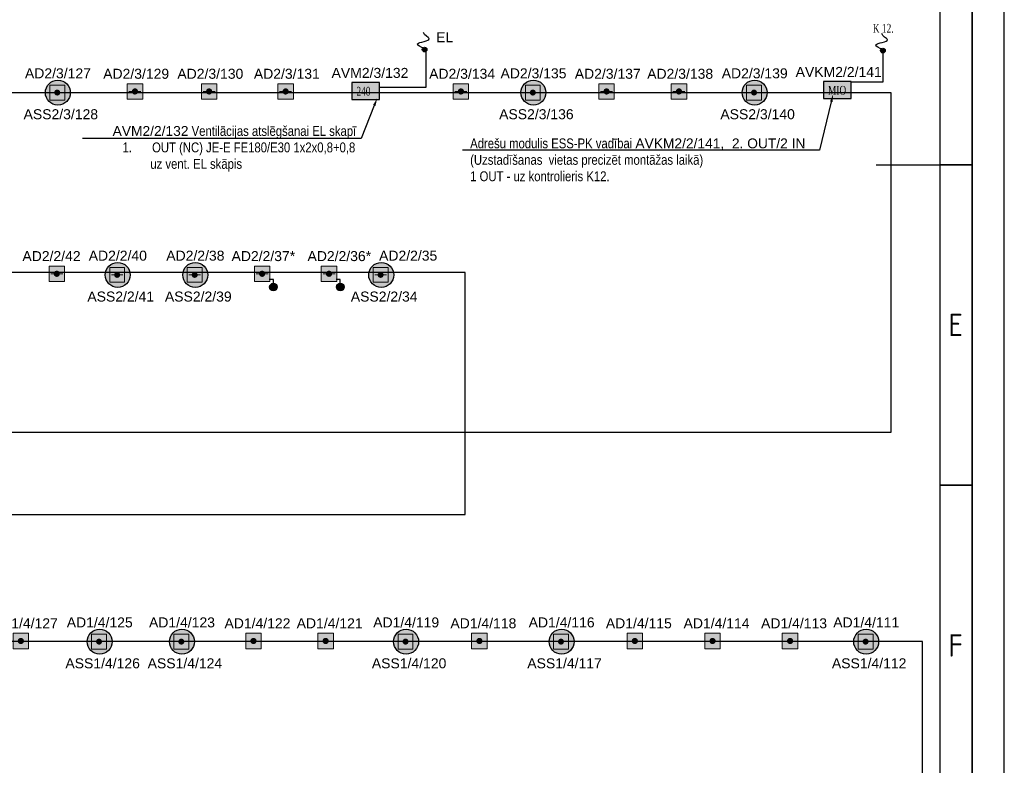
# Model space of a CAD drawing. Header units: millimetres. Extents: x -197461 to 862495, y -970068 to 63888.
# Tile 15 of 205: x -79070 to -58238, y -704214 to -688434. Entities that reach past the tile are written whole.
import ezdxf
from ezdxf import colors
from ezdxf.entities.mleader import LeaderData, LeaderLine
from ezdxf.math import Vec2, Vec3

# ---------------------------------------------------------------- set-up
doc = ezdxf.new("R2010")
doc.units = ezdxf.units.MM
doc.layers.get('0').update_dxf_attribs({"linetype": 'CONTINUOUS'})
doc.layers.add('Rasējuma lapa', color=7, linetype='CONTINUOUS')
doc.layers.add('UAS', color=240, linetype='CONTINUOUS')
doc.layers.add('S-STRS', color=7, linetype='CONTINUOUS', lineweight=9)
doc.styles.add('ARIAL', font='arialbd.ttf')
doc.styles.add('ISO', font='iso')
doc.styles.add('Karlis_times', font='times.ttf', dxfattribs={"height": 2.2})

# ---------------------------------------------------------------- blocks, each defined once
blk = doc.blocks.new('A2_L')
at = {"layer": 'Rasējuma lapa'}
blk.add_line((0, 0), (0, 420), dxfattribs=at)
at = {"layer": 'Rasējuma lapa', "lineweight": 35}
for p, q in [((-5, 5), (-5, 415)), ((-5, 210), (-10, 210)), ((-5, 160), (-10, 160))]:
    blk.add_line(p, q, dxfattribs=at)
at = {"layer": 'Rasējuma lapa', "lineweight": 30}
for p, q in [((-10, 10), (-10, 410)), ((-20, 210), (-10, 210))]:
    blk.add_line(p, q, dxfattribs=at)
at = {"layer": 'Rasējuma lapa', "style": 'ISO'}
for s, p in [('E', (-8.72, 183.25)), ('F', (-8.72, 133.25))]:
    blk.add_text(s, height=3.5, dxfattribs=at).set_placement(p)
blk = doc.blocks.new('*U1293')
at = {"layer": 'Rasējuma lapa'}
blk.add_blockref('A2_L', (0, 0), dxfattribs=at)
blk = doc.blocks.new('AD-proj')
at = {"lineweight": 5}
blk.add_lwpolyline([(-250, -250), (250, -250), (250, 250), (-250, 250)], close=True, dxfattribs=at)
at = {"const_width": 30}
blk.add_lwpolyline([(-200, 0), (200, 0)], dxfattribs=at)
at = {"const_width": 100}
blk.add_lwpolyline([(-50, 0, 1), (50, 0, 1)], format="xyb", close=True, dxfattribs=at)

msp = doc.modelspace()

# ---------------------------------------------------------------- hatches: boundary and pattern name
at = {"true_color": 0xffffff}
h = msp.add_hatch(color=7, dxfattribs=at)
h.dxf.hatch_style = 1
h.paths.add_polyline_path([(-73621.619, -694094.34456, 1), (-73782.86415, -694094.34456, 1)])
h = msp.add_hatch(color=7, dxfattribs=at)
h.dxf.hatch_style = 1
h.paths.add_polyline_path([(-72205.77163, -694094.34456, 1), (-72367.01679, -694094.34456, 1)])
at = {"layer": 'S-STRS', "true_color": 0xffffff}
h = msp.add_hatch(dxfattribs=at)
h.set_pattern_fill('ANGLE', scale=0.5625)
h.set_pattern_definition([(0, (4450248.6107, 5317741.854), (0, 3.9290625), [2.8575, -1.0715625]), (90, (4450248.6107, 5317741.854), (-3.9290625, 2e-16), [2.8575, -1.0715625])])
h.paths.add_polyline_path([(-62061.25036, -689744.25024), (-62061.18826, -690100.07056), (-61477.88947, -690100.07056), (-61477.95157, -689744.18814)])
h = msp.add_hatch(dxfattribs=at)
h.set_pattern_fill('ANGLE', scale=0.5625)
h.set_pattern_definition([(0, (4440270.085, 5317721.25), (0, 3.9290625), [2.8575, -1.0715625]), (90, (4440270.085, 5317721.25), (-3.9290625, 2e-16), [2.8575, -1.0715625])])
h.paths.add_polyline_path([(-72039.77602, -689764.85448), (-72039.71392, -690120.6748), (-71456.41513, -690120.67481), (-71456.47724, -689764.79238)])
at = {"layer": 'UAS'}
h = msp.add_hatch(color=1, dxfattribs=at)
h.dxf.hatch_style = 1
h.paths.add_polyline_path([(-70453.12828, -689066.23518, 1), (-70551.35945, -689066.23518, 1)])
h = msp.add_hatch(color=1, dxfattribs=at)
h.dxf.hatch_style = 1
h.paths.add_polyline_path([(-60757.92988, -689087.06493, 1), (-60856.16105, -689087.06493, 1)])
at = {"layer": 'UAS', "lineweight": 50, "true_color": 0xffffff}
h = msp.add_hatch(color=7, dxfattribs=at)
h.dxf.hatch_style = 1
h.paths.add_polyline_path([(-78244.16954, -689976.2408, -1), (-78307.25647, -689976.2408, -1)], flags=0)
h.paths.add_polyline_path([(-78433.43033, -689818.52347), (-78433.43033, -690133.95813), (-78117.99567, -690133.95813), (-78117.99567, -689818.52347)], flags=16)
h.paths.add_polyline_path([(-77999.13183, -689976.95798, 1), (-78527.17914, -689976.95798, 1)])
h.paths.add_polyline_path([(-78117.99567, -690133.95813), (-78433.43033, -690133.95813), (-78433.43033, -689818.52347), (-78117.99567, -689818.52347)], flags=16)
at = {"layer": 'UAS', "lineweight": 50, "true_color": 0xc7c8ca}
h = msp.add_hatch(color=9, dxfattribs=at)
h.dxf.hatch_style = 1
h.paths.add_polyline_path([(-68182.0403, -689976.2408, -1), (-68245.12723, -689976.2408, -1)], flags=0)
h.paths.add_polyline_path([(-68371.3011, -689818.52347), (-68371.3011, -690133.95813), (-68055.86644, -690133.95813), (-68055.86644, -689818.52347)], flags=16)
h.paths.add_polyline_path([(-67937.00259, -689976.95798, 1), (-68465.0499, -689976.95798, 1)])
h.paths.add_polyline_path([(-68055.86644, -690133.95813), (-68371.3011, -690133.95813), (-68371.3011, -689818.52347), (-68055.86644, -689818.52347)], flags=16)
h = msp.add_hatch(color=9, dxfattribs=at)
h.dxf.hatch_style = 1
h.paths.add_polyline_path([(-63501.49046, -689976.2408, -1), (-63564.57739, -689976.2408, -1)], flags=0)
h.paths.add_polyline_path([(-63690.75126, -689818.52347), (-63690.75126, -690133.95813), (-63375.31659, -690133.95813), (-63375.31659, -689818.52347)], flags=16)
h.paths.add_polyline_path([(-63256.45275, -689976.95798, 1), (-63784.50006, -689976.95798, 1)])
h.paths.add_polyline_path([(-63375.31659, -690133.95813), (-63690.75126, -690133.95813), (-63690.75126, -689818.52347), (-63375.31659, -689818.52347)], flags=16)
at = {"layer": 'UAS', "lineweight": 50, "true_color": 0xffffff}
h = msp.add_hatch(color=7, dxfattribs=at)
h.dxf.hatch_style = 1
h.paths.add_polyline_path([(-76664.4601, -689952.98866), (-76598.98916, -689952.98866, 1)], flags=16)
h.paths.add_polyline_path([(-76468.04728, -690116.66601), (-76468.04728, -689789.31131), (-76795.40198, -689789.31131), (-76795.40198, -690116.66601)])
h = msp.add_hatch(color=7, dxfattribs=at)
h.dxf.hatch_style = 1
h.paths.add_polyline_path([(-75095.04822, -689952.98866), (-75029.57728, -689952.98866, 1)], flags=16)
h.paths.add_polyline_path([(-74898.6354, -690116.66601), (-74898.6354, -689789.31131), (-75225.9901, -689789.31131), (-75225.9901, -690116.66601)])
h = msp.add_hatch(color=7, dxfattribs=at)
h.dxf.hatch_style = 1
h.paths.add_polyline_path([(-73476.45491, -689952.98866), (-73410.98398, -689952.98866, 1)], flags=16)
h.paths.add_polyline_path([(-73280.0421, -690116.66601), (-73280.0421, -689789.31131), (-73607.39679, -689789.31131), (-73607.39679, -690116.66601)])
h = msp.add_hatch(color=7, dxfattribs=at)
h.dxf.hatch_style = 1
h.paths.add_polyline_path([(-69768.00293, -689952.98866), (-69702.53199, -689952.98866, 1)], flags=16)
h.paths.add_polyline_path([(-69571.59011, -690116.66601), (-69571.59011, -689789.31131), (-69898.94481, -689789.31131), (-69898.94481, -690116.66601)])
h = msp.add_hatch(color=7, dxfattribs=at)
h.dxf.hatch_style = 1
h.paths.add_polyline_path([(-66686.71124, -689952.98866), (-66621.24031, -689952.98866, 1)], flags=16)
h.paths.add_polyline_path([(-66490.29843, -690116.66601), (-66490.29843, -689789.31131), (-66817.65312, -689789.31131), (-66817.65312, -690116.66601)])
h = msp.add_hatch(color=7, dxfattribs=at)
h.dxf.hatch_style = 1
h.paths.add_polyline_path([(-65154.44032, -689952.98866), (-65088.96938, -689952.98866, 1)], flags=16)
h.paths.add_polyline_path([(-64958.02751, -690116.66601), (-64958.02751, -689789.31131), (-65285.3822, -689789.31131), (-65285.3822, -690116.66601)])
h = msp.add_hatch(color=7, dxfattribs=at)
h.dxf.hatch_style = 1
h.paths.add_polyline_path([(-78318.03388, -693811.52101), (-78252.56294, -693811.52101, 1)], flags=16)
h.paths.add_polyline_path([(-78121.62106, -693975.19836), (-78121.62106, -693647.84366), (-78448.97576, -693647.84366), (-78448.97576, -693975.19836)])
at = {"layer": 'UAS', "lineweight": 50, "true_color": 0xc7c8ca}
h = msp.add_hatch(color=9, dxfattribs=at)
h.dxf.hatch_style = 1
h.paths.add_polyline_path([(-76976.72822, -693834.77315, -1), (-77039.81515, -693834.77315, -1)], flags=0)
h.paths.add_polyline_path([(-77165.98902, -693677.05581), (-77165.98902, -693992.49048), (-76850.55436, -693992.49048), (-76850.55436, -693677.05581)], flags=16)
h.paths.add_polyline_path([(-76731.69051, -693835.49032, 1), (-77259.73782, -693835.49032, 1)])
h.paths.add_polyline_path([(-76850.55436, -693992.49048), (-77165.98902, -693992.49048), (-77165.98902, -693677.05581), (-76850.55436, -693677.05581)], flags=16)
at = {"layer": 'UAS', "lineweight": 50, "true_color": 0xffffff}
h = msp.add_hatch(color=7, dxfattribs=at)
h.dxf.hatch_style = 1
h.paths.add_polyline_path([(-75335.97171, -693834.77315, -1), (-75399.05865, -693834.77315, -1)], flags=0)
h.paths.add_polyline_path([(-75525.23251, -693677.05581), (-75525.23251, -693992.49048), (-75209.79785, -693992.49048), (-75209.79785, -693677.05581)], flags=16)
h.paths.add_polyline_path([(-75090.93401, -693835.49032, 1), (-75618.98132, -693835.49032, 1)])
h.paths.add_polyline_path([(-75209.79785, -693992.49048), (-75525.23251, -693992.49048), (-75525.23251, -693677.05581), (-75209.79785, -693677.05581)], flags=16)
h = msp.add_hatch(color=7, dxfattribs=at)
h.dxf.hatch_style = 1
h.paths.add_polyline_path([(-73973.25773, -693811.52101), (-73907.78679, -693811.52101, 1)], flags=16)
h.paths.add_polyline_path([(-73776.84491, -693975.19836), (-73776.84491, -693647.84366), (-74104.19961, -693647.84366), (-74104.19961, -693975.19836)])
h = msp.add_hatch(color=7, dxfattribs=at)
h.dxf.hatch_style = 1
h.paths.add_polyline_path([(-72557.41037, -693811.52101), (-72491.93943, -693811.52101, 1)], flags=16)
h.paths.add_polyline_path([(-72360.99755, -693975.19836), (-72360.99755, -693647.84366), (-72688.35225, -693647.84366), (-72688.35225, -693975.19836)])
h = msp.add_hatch(color=7, dxfattribs=at)
h.dxf.hatch_style = 1
h.paths.add_polyline_path([(-71402.48921, -693834.77315, -1), (-71465.57614, -693834.77315, -1)], flags=0)
h.paths.add_polyline_path([(-71591.75001, -693677.05581), (-71591.75001, -693992.49048), (-71276.31534, -693992.49048), (-71276.31534, -693677.05581)], flags=16)
h.paths.add_polyline_path([(-71157.4515, -693835.49032, 1), (-71685.49881, -693835.49032, 1)])
h.paths.add_polyline_path([(-71276.31534, -693992.49048), (-71591.75001, -693992.49048), (-71591.75001, -693677.05581), (-71276.31534, -693677.05581)], flags=16)
h = msp.add_hatch(color=7, dxfattribs=at)
h.dxf.hatch_style = 1
h.paths.add_polyline_path([(-79078.80454, -701583.02799), (-79013.3336, -701583.02799, 1)], flags=16)
h.paths.add_polyline_path([(-78882.39172, -701746.70533), (-78882.39172, -701419.35064), (-79209.74641, -701419.35064), (-79209.74641, -701746.70533)])
at = {"layer": 'UAS', "lineweight": 50, "true_color": 0xc7c8ca}
h = msp.add_hatch(color=9, dxfattribs=at)
h.dxf.hatch_style = 1
h.paths.add_polyline_path([(-77359.40148, -701596.59404, -1), (-77422.48841, -701596.59404, -1)], flags=0)
h.paths.add_polyline_path([(-77548.66228, -701438.87671), (-77548.66228, -701754.31137), (-77233.22761, -701754.31137), (-77233.22761, -701438.87671)], flags=16)
h.paths.add_polyline_path([(-77114.36377, -701597.31122, 1), (-77642.41108, -701597.31122, 1)])
h.paths.add_polyline_path([(-77233.22761, -701754.31137), (-77548.66228, -701754.31137), (-77548.66228, -701438.87671), (-77233.22761, -701438.87671)], flags=16)
h = msp.add_hatch(color=9, dxfattribs=at)
h.dxf.hatch_style = 1
h.paths.add_polyline_path([(-75618.9834, -701596.59404, -1), (-75682.07033, -701596.59404, -1)], flags=0)
h.paths.add_polyline_path([(-75808.2442, -701438.87671), (-75808.2442, -701754.31137), (-75492.80953, -701754.31137), (-75492.80953, -701438.87671)], flags=16)
h.paths.add_polyline_path([(-75373.94569, -701597.31122, 1), (-75901.993, -701597.31122, 1)])
h.paths.add_polyline_path([(-75492.80953, -701754.31137), (-75808.2442, -701754.31137), (-75808.2442, -701438.87671), (-75492.80953, -701438.87671)], flags=16)
at = {"layer": 'UAS', "lineweight": 50, "true_color": 0xffffff}
h = msp.add_hatch(color=7, dxfattribs=at)
h.dxf.hatch_style = 1
h.paths.add_polyline_path([(-74157.05693, -701583.02799), (-74091.58599, -701583.02799, 1)], flags=16)
h.paths.add_polyline_path([(-73960.64411, -701746.70533), (-73960.64411, -701419.35064), (-74287.99881, -701419.35064), (-74287.99881, -701746.70533)])
h = msp.add_hatch(color=7, dxfattribs=at)
h.dxf.hatch_style = 1
h.paths.add_polyline_path([(-72629.50752, -701583.02799), (-72564.03658, -701583.02799, 1)], flags=16)
h.paths.add_polyline_path([(-72433.09471, -701746.70533), (-72433.09471, -701419.35064), (-72760.4494, -701419.35064), (-72760.4494, -701746.70533)])
at = {"layer": 'UAS', "lineweight": 50, "true_color": 0xc7c8ca}
h = msp.add_hatch(color=9, dxfattribs=at)
h.dxf.hatch_style = 1
h.paths.add_polyline_path([(-70875.3182, -701596.59404, -1), (-70938.40513, -701596.59404, -1)], flags=0)
h.paths.add_polyline_path([(-71064.579, -701438.87671), (-71064.579, -701754.31137), (-70749.14433, -701754.31137), (-70749.14433, -701438.87671)], flags=16)
h.paths.add_polyline_path([(-70630.28049, -701597.31122, 1), (-71158.3278, -701597.31122, 1)])
h.paths.add_polyline_path([(-70749.14433, -701754.31137), (-71064.579, -701754.31137), (-71064.579, -701438.87671), (-70749.14433, -701438.87671)], flags=16)
at = {"layer": 'UAS', "lineweight": 50, "true_color": 0xffffff}
h = msp.add_hatch(color=7, dxfattribs=at)
h.dxf.hatch_style = 1
h.paths.add_polyline_path([(-69376.9062, -701583.02799), (-69311.43526, -701583.02799, 1)], flags=16)
h.paths.add_polyline_path([(-69180.49338, -701746.70533), (-69180.49338, -701419.35064), (-69507.84808, -701419.35064), (-69507.84808, -701746.70533)])
at = {"layer": 'UAS', "lineweight": 50, "true_color": 0xc7c8ca}
h = msp.add_hatch(color=9, dxfattribs=at)
h.dxf.hatch_style = 1
h.paths.add_polyline_path([(-67586.57119, -701596.59404, -1), (-67649.65813, -701596.59404, -1)], flags=0)
h.paths.add_polyline_path([(-67775.83199, -701438.87671), (-67775.83199, -701754.31137), (-67460.39733, -701754.31137), (-67460.39733, -701438.87671)], flags=16)
h.paths.add_polyline_path([(-67341.53348, -701597.31122, 1), (-67869.58079, -701597.31122, 1)])
h.paths.add_polyline_path([(-67460.39733, -701754.31137), (-67775.83199, -701754.31137), (-67775.83199, -701438.87671), (-67460.39733, -701438.87671)], flags=16)
at = {"layer": 'UAS', "lineweight": 50, "true_color": 0xffffff}
h = msp.add_hatch(color=7, dxfattribs=at)
h.dxf.hatch_style = 1
h.paths.add_polyline_path([(-66088.15919, -701583.02799), (-66022.68825, -701583.02799, 1)], flags=16)
h.paths.add_polyline_path([(-65891.74637, -701746.70533), (-65891.74637, -701419.35064), (-66219.10107, -701419.35064), (-66219.10107, -701746.70533)])
h = msp.add_hatch(color=7, dxfattribs=at)
h.dxf.hatch_style = 1
h.paths.add_polyline_path([(-64443.50653, -701583.02799), (-64378.03559, -701583.02799, 1)], flags=16)
h.paths.add_polyline_path([(-64247.09371, -701746.70533), (-64247.09371, -701419.35064), (-64574.4484, -701419.35064), (-64574.4484, -701746.70533)])
h = msp.add_hatch(color=7, dxfattribs=at)
h.dxf.hatch_style = 1
h.paths.add_polyline_path([(-62803.67247, -701583.02799), (-62738.20153, -701583.02799, 1)], flags=16)
h.paths.add_polyline_path([(-62607.25966, -701746.70533), (-62607.25966, -701419.35064), (-62934.61435, -701419.35064), (-62934.61435, -701746.70533)])
h = msp.add_hatch(color=7, dxfattribs=at)
h.dxf.hatch_style = 1
h.paths.add_polyline_path([(-61141.63157, -701596.59404, -1), (-61204.7185, -701596.59404, -1)], flags=0)
h.paths.add_polyline_path([(-61330.89237, -701438.87671), (-61330.89237, -701754.31137), (-61015.4577, -701754.31137), (-61015.4577, -701438.87671)], flags=16)
h.paths.add_polyline_path([(-60896.59386, -701597.31122, 1), (-61424.64117, -701597.31122, 1)])
h.paths.add_polyline_path([(-61015.4577, -701754.31137), (-61330.89237, -701754.31137), (-61330.89237, -701438.87671), (-61015.4577, -701438.87671)], flags=16)

# ---------------------------------------------------------------- linework, layer by layer
at = {"color": 1}
for p, q in [((-73761.43678, -694148.15839), (-73643.04637, -694040.53074)), ((-73756.0554, -694035.14936), (-73648.42775, -694153.53977)), ((-72345.58942, -694148.15839), (-72227.199, -694040.53074)), ((-72340.20803, -694035.14936), (-72232.58039, -694153.53977))]:
    msp.add_line(p, q, dxfattribs=at)
for points in [[(-73703.83891, -694013.4836), (-73703.83891, -693930.03156), (-73789.39256, -693930.03156)], [(-72287.99155, -694013.4836), (-72287.99155, -693930.03156), (-72373.54519, -693930.03156)]]:
    msp.add_lwpolyline(points, dxfattribs=at)
for centre in [(-73702.24157, -694094.34456), (-72286.39421, -694094.34456)]:
    msp.add_circle(centre, 80.62258, dxfattribs=at)
at = {"layer": 'UAS', "color": 1}
for points in [[(-132771.28891, -701356.66772), (-130014.24023, -701356.66772), (-130014.24023, -698908.86601), (-69646.52619, -698908.86601), (-69646.52619, -693782.24864), (-130655.90492, -693782.24864), (-130655.90492, -689976.49198), (-60637.5495, -689976.49198), (-60637.5495, -697173.51129), (-130220.09339, -697173.51129), (-130220.09339, -701130.06505), (-132743.67594, -701130.06505)], [(-132751.6746, -701988.97488), (-130027.3488, -701988.97488), (-130027.3488, -711587.67012), (-80789.0204, -711587.67012), (-80789.0204, -708503.52401), (-115252.65082, -708503.52401), (-115252.65082, -705160.15275), (-59966.0628, -705160.15275), (-59966.0628, -701592.99499), (-132743.70022, -701592.99499)]]:
    msp.add_lwpolyline(points, dxfattribs=at)
for centre in [(-70502.24386, -689066.23518), (-60807.04546, -689087.06493)]:
    msp.add_circle(centre, 49.11558, dxfattribs=at)
at = {"layer": 'UAS', "color": 1, "lineweight": 30}
for centre in [(-78263.15548, -689976.95798), (-68201.02625, -689976.95798), (-63520.4764, -689976.95798), (-76995.71417, -693835.49032), (-75354.95766, -693835.49032), (-71421.47516, -693835.49032), (-77378.38743, -701597.31122), (-75637.96935, -701597.31122), (-70894.30414, -701597.31122), (-67605.55714, -701597.31122), (-61160.61751, -701597.31122)]:
    msp.add_circle(centre, 264.02365, dxfattribs=at)
at = {"layer": 'UAS', "color": 1}
for points in [[(-70498.52225, -689046.55924), (-70650.15145, -688948.27595), (-70404.2768, -688835.6493), (-70523.12035, -688708.69535), (-70523.12035, -688706.65548)], [(-60803.32385, -689067.389), (-60954.95305, -688969.1057), (-60709.0784, -688856.47905), (-60827.92195, -688729.52511), (-60827.92195, -688727.48524)]]:
    msp.add_spline(points, degree=3, dxfattribs=at)

# ---------------------------------------------------------------- block references
at = {"layer": 'Rasējuma lapa', "xscale": 135.6730224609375, "yscale": 135.6730224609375, "zscale": 135.6730224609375}
msp.add_blockref('*U1293', (-58237.88142, -719994.26891), dxfattribs=at)
at = {"layer": 'UAS'}
for p, xscale, yscale, zscale in [((-78275.713, -689976.2408), 0.6308693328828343, 0.6308693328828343, 0.6308693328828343), ((-76631.72463, -689952.98866), 0.6547093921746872, 0.6547093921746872, 0.6547093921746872), ((-75062.31275, -689952.98866), 0.6547093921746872, 0.6547093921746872, 0.6547093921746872), ((-73443.71945, -689952.98866), 0.6547093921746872, 0.6547093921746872, 0.6547093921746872), ((-69735.26746, -689952.98866), 0.6547093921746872, 0.6547093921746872, 0.6547093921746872), ((-68213.58377, -689976.2408), 0.6308693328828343, 0.6308693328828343, 0.6308693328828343), ((-66653.97577, -689952.98866), 0.6547093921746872, 0.6547093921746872, 0.6547093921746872), ((-65121.70485, -689952.98866), 0.6547093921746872, 0.6547093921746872, 0.6547093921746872), ((-63533.03392, -689976.2408), 0.6308693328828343, 0.6308693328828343, 0.6308693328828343), ((-78285.29841, -693811.52101), 0.6547093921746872, 0.6547093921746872, 0.6547093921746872), ((-77008.27169, -693834.77315), 0.6308693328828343, 0.6308693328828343, 0.6308693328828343), ((-75367.51518, -693834.77315), 0.6308693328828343, 0.6308693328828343, 0.6308693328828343), ((-73940.52226, -693811.52101), 0.6547093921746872, 0.6547093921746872, 0.6547093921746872), ((-72524.6749, -693811.52101), 0.6547093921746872, 0.6547093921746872, 0.6547093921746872), ((-71434.03268, -693834.77315), 0.6308693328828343, 0.6308693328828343, 0.6308693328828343), ((-79046.06907, -701583.02799), 0.6547093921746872, 0.6547093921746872, 0.6547093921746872), ((-74124.32146, -701583.02799), 0.6547093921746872, 0.6547093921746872, 0.6547093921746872), ((-72596.77205, -701583.02799), 0.6547093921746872, 0.6547093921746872, 0.6547093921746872), ((-69344.17073, -701583.02799), 0.6547093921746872, 0.6547093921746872, 0.6547093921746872), ((-66055.42372, -701583.02799), 0.6547093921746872, 0.6547093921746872, 0.6547093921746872), ((-64410.77106, -701583.02799), 0.6547093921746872, 0.6547093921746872, 0.6547093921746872), ((-62770.937, -701583.02799), 0.6547093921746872, 0.6547093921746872, 0.6547093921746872), ((-77390.94495, -701596.59404), 0.6308693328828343, 0.6308693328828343, 0.6308693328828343), ((-75650.52687, -701596.59404), 0.6308693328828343, 0.6308693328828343, 0.6308693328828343), ((-70906.86166, -701596.59404), 0.6308693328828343, 0.6308693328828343, 0.6308693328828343), ((-67618.11466, -701596.59404), 0.6308693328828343, 0.6308693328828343, 0.6308693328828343), ((-61173.17503, -701596.59404), 0.6308693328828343, 0.6308693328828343, 0.6308693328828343)]:
    msp.add_blockref('AD-proj', p, dxfattribs=dict(at, xscale=xscale, yscale=yscale, zscale=zscale))

# ---------------------------------------------------------------- texts
at = {"layer": 'UAS', "color": 5, "style": 'Karlis_times', "width": 0.7}
msp.add_text('K 12.', height=186.805669, dxfattribs=at).set_placement((-61019.20544, -688709.91475))
at = {"layer": 'UAS', "color": 1, "style": 'Karlis_times', "width": 0.7}
for s, p in [('240', (-71945.54169, -690042.16115)), ('MIO', (-61967.01603, -690021.5569))]:
    msp.add_text(s, height=186.805669, dxfattribs=at).set_placement(p)

# ---------------------------------------------------------------- next in the draw order: texts
at = {"layer": 'UAS', "color": 251, "linetype": 'Continuous', "lineweight": 20, "true_color": 0x636466, "char_height": 211.4384766, "attachment_point": 5, "style": 'ARIAL', "bg_fill": 3, "box_fill_scale": 1.1, "bg_fill_color": 256, "bg_fill_transparency": 0}
for s, insert, width in [('\\A1;{\\fArial|b0|i0|c186|p34;\\C5;EL}', (-70079.89593, -688806.43387), 556.1633649), ('\\A1;{\\fArial|b0|i0|c186|p34;\\C1;AD2/3/127}', (-78261.30849, -689570.90735), 1384.0133841), ('\\A1;{\\fArial|b0|i0|c186|p34;\\C1;AD2/3/139}', (-63518.62941, -689570.90735), 1384.0133841), ('\\A1;{\\fArial|b0|i0|c186|p34;\\C1;ASS2/3/128}', (-78200.01219, -690436.30631), 1193.7764465), ('\\A1;{\\fArial|b0|i0|c186|p34;\\C1;ASS2/3/136}', (-68137.88296, -690436.30631), 1193.7764465), ('\\A1;{\\fArial|b0|i0|c186|p34;\\C1;ASS2/3/140}', (-63457.33311, -690436.30631), 1193.7764465), ('\\A1;{\\fArial|b0|i0|c186|p34;\\C1;ASS2/2/41}', (-76932.57088, -694294.83865), 1193.7764465), ('\\A1;{\\fArial|b0|i0|c186|p34;\\C1;ASS2/2/39}', (-75291.81437, -694294.83865), 1193.7764465), ('\\A1;{\\fArial|b0|i0|c186|p34;\\C1;ASS2/2/34}', (-71358.33186, -694294.83865), 1193.7764465)]:
    msp.add_mtext(s, dxfattribs=dict(at, insert=insert, width=width))
for s, insert in [('\\A1;{\\fArial|b0|i0|c186|p34;\\C1;AD2/3/129}', (-76605.89238, -689580.33111)), ('\\A1;{\\fArial|b0|i0|c186|p34;\\C1;AD2/3/130}', (-75036.4805, -689580.33111)), ('\\A1;{\\fArial|b0|i0|c186|p34;\\C1;AD2/3/131}', (-73417.8872, -689580.33111)), ('\\A1;{\\fArial|b0|i0|c186|p34;\\C1;AVM2/3/132}', (-71658.9836, -689561.71354)), ('\\A1;{\\fArial|b0|i0|c186|p34;\\C1;AD2/3/137}', (-66628.14353, -689580.33111)), ('\\A1;{\\fArial|b0|i0|c186|p34;\\C1;AVKM2/2/141}', (-61741.72838, -689541.17371)), ('\\A1;{\\fArial|b0|i0|c186|p34;\\C1;AD2/2/40}', (-76993.86717, -693429.43969)), ('\\A1;{\\fArial|b0|i0|c186|p34;\\C1;AD2/2/35}', (-70850.54613, -693429.43969)), ('\\A1;{\\fArial|b0|i0|c186|p34;\\C1;AD2/2/42}', (-78397.16688, -693438.86346)), ('\\A1;{\\fArial|b0|i0|c186|p34;\\C1;AD2/2/37*}', (-73914.69001, -693438.86346)), ('\\A1;{\\fArial|b0|i0|c186|p34;\\C1;AD1/4/127}', (-78961.44386, -701210.37044)), ('\\A1;{\\fArial|b0|i0|c186|p34;\\C1;AD1/4/125}', (-77376.75891, -701191.26059)), ('\\A1;{\\fArial|b0|i0|c186|p34;\\C1;AD1/4/123}', (-75636.34083, -701191.26059)), ('\\A1;{\\fArial|b0|i0|c186|p34;\\C1;AD1/4/121}', (-72512.14685, -701210.37044)), ('\\A1;{\\fArial|b0|i0|c186|p34;\\C1;AD1/4/119}', (-70892.67563, -701191.26059)), ('\\A1;{\\fArial|b0|i0|c186|p34;\\C1;AD1/4/118}', (-69259.54553, -701210.37044)), ('\\A1;{\\fArial|b0|i0|c186|p34;\\C1;AD1/4/116}', (-67603.92862, -701191.26059)), ('\\A1;{\\fArial|b0|i0|c186|p34;\\C1;AD1/4/115}', (-65970.79852, -701210.37044)), ('\\A1;{\\fArial|b0|i0|c186|p34;\\C1;AD1/4/114}', (-64326.14585, -701210.37044)), ('\\A1;{\\fArial|b0|i0|c186|p34;\\C1;AD1/4/111}', (-61158.989, -701191.26059)), ('\\A1;{\\fArial|b0|i0|c186|p34;\\C1;ASS1/4/126}', (-77315.24414, -702056.65955)), ('\\A1;{\\fArial|b0|i0|c186|p34;\\C1;ASS1/4/124}', (-75574.82605, -702056.65955)), ('\\A1;{\\fArial|b0|i0|c186|p34;\\C1;ASS1/4/120}', (-70831.16085, -702056.65955)), ('\\A1;{\\fArial|b0|i0|c186|p34;\\C1;ASS1/4/117}', (-67542.41385, -702056.65955)), ('\\A1;{\\fArial|b0|i0|c186|p34;\\C1;ASS1/4/112}', (-61097.47422, -702056.65955))]:
    msp.add_mtext(s, dxfattribs=dict(at, insert=insert))

# ---------------------------------------------------------------- next in the draw order: linework, layer by layer
at = {"layer": 'UAS', "color": 5}
for points in [[(-70477.18497, -689075.69712), (-70477.18497, -689869.27951), (-71463.62943, -689869.27951)], [(-60806.39522, -689140.43052), (-60806.39522, -689756.63821), (-61483.33169, -689756.63821)]]:
    msp.add_lwpolyline(points, dxfattribs=at)
at = {"layer": 'UAS', "color": 1, "ltscale": 0.2}
for points in [[(-61477.95157, -689744.18814), (-62061.25036, -689744.25024), (-62061.18826, -690100.07056), (-61477.88947, -690100.07056)], [(-71456.47724, -689764.79238), (-72039.77602, -689764.85448), (-72039.71392, -690120.6748), (-71456.41513, -690120.67481)]]:
    msp.add_lwpolyline(points, close=True, dxfattribs=at)

# ---------------------------------------------------------------- next in the draw order: texts
at = {"layer": 'UAS', "color": 251, "linetype": 'Continuous', "lineweight": 20, "true_color": 0x636466, "char_height": 211.4384766, "attachment_point": 5, "style": 'ARIAL', "bg_fill": 3, "box_fill_scale": 1.1, "bg_fill_color": 256, "bg_fill_transparency": 0}
for s, insert in [('\\A1;{\\fArial|b0|i0|c186|p34;\\C1;AD2/3/138}', (-65095.87261, -689580.33111)), ('\\A1;{\\fArial|b0|i0|c186|p34;\\C1;AD2/2/38}', (-75353.11067, -693429.43969)), ('\\A1;{\\fArial|b0|i0|c186|p34;\\C1;AD2/2/36*}', (-72307.60455, -693438.86346)), ('\\A1;{\\fArial|b0|i0|c186|p34;\\C1;AD1/4/122}', (-74039.69626, -701210.37044)), ('\\A1;{\\fArial|b0|i0|c186|p34;\\C1;AD1/4/113}', (-62686.3118, -701210.37044))]:
    msp.add_mtext(s, dxfattribs=dict(at, insert=insert))

# ---------------------------------------------------------------- next in the draw order: leaders
at = {"layer": 'UAS', "color": 18, "true_color": 0x000000}
ml = msp.add_multileader_mtext('Standard', dxfattribs=at)
ml.set_content('\\A1;{\\fArial|b0|i0|c186|p34;\\C1;AVM2/2/132\\fArial Narrow|b0|i0|c186|p34;\\C256;\\c0; Ventilācijas atslēgšanai EL skapī\\P\\pxi-3,l4,ql,t4;1.^IOUT (NC) JE-E FE180/E30 1x2x0,8+0,8\\P\\pi0,l0,q*,tz;            uz vent. EL skāpis }', color=(41, 19, 236))
ml.set_leader_properties()
ml.build(insert=Vec2(0, 0))
ml.multileader.update_dxf_attribs({"text_right_attachment_type": 6, "dogleg_length": 0.36, "arrow_head_size": 166.99834})
ctx = ml.context
ctx.base_point, ctx.char_height, ctx.arrow_head_size, ctx.landing_gap_size, ctx.plane_origin = Vec3(-77187.54564, -690818.29318), 208.74792195, 166.99834, 83.49917, Vec3(-72101.08881, -712123.97275)
ctx.right_attachment = 6
notes = []
notes.append((ctx, [(1, (1, 1, 0), (-71847.62115, -690951.64408), (-1, 0), 15.02985, [(0, [(-71505.50404, -690093.22552)], 0, [])])]))
ctx.mtext.insert, ctx.mtext.width, ctx.mtext.defined_height, ctx.mtext.flow_direction = Vec3(-77104.04647, -690684.94227), 5739.7670103, 1058.40607, 5
ml = msp.add_multileader_mtext('Standard', dxfattribs=at)
ml.set_content('\\A1;{\\fArial Narrow|b0|i0|c0|p34;\\C256;\\c0;Adre\\fArial Narrow|b0|i0|c186|p34;šu modulis ESS-PK vadībai \\fArial|b0|i0|c186|p34;\\C1;AV\\fArial|b0|i0|c0|p34;K\\fArial|b0|i0|c186|p34;M2/2/141,  \\C256;\\c0;2. OUT/2 IN \\fArial Narrow|b0|i0|c186|p34;(Uzstadīšanas  vietas precizēt montāžas laikā)\\fArial|b0|i0|c186|p34;\\C1;\\P\\pxql;\\fArial Narrow|b0|i0|c186|p34;\\C256;\\c0;1 OUT - uz kontrolieris \\C5;K12.}', color=(41, 19, 236))
ml.set_leader_properties()
ml.build(insert=Vec2(0, 0))
ml.multileader.update_dxf_attribs({"text_right_attachment_type": 6, "dogleg_length": 0.36, "arrow_head_size": 166.99834})
ctx = ml.context
ctx.base_point, ctx.char_height, ctx.arrow_head_size, ctx.landing_gap_size, ctx.plane_origin = Vec3(-69622.76828, -691053.75695), 208.74792195, 166.99834, 83.49917, Vec3(-63336.40051, -703412.85561)
ctx.right_attachment = 6
notes.append((ctx, [(1, (1, 1, 0), (-62149.70496, -691198.10059), (-1, 0), 235.97506, [(0, [(-61857.99415, -690007.42034)], 0, [])])]))
ctx.mtext.insert, ctx.mtext.width, ctx.mtext.defined_height, ctx.mtext.flow_direction = Vec3(-69539.26911, -690947.60308), 7157.3309709, 928.09015, 5
for ctx, leaders in notes:
    for number, flags, end, landing, length, lines in leaders:
        leader = LeaderData()
        leader.index, (leader.has_last_leader_line, leader.has_dogleg_vector, leader.attachment_direction) = number, flags
        leader.last_leader_point, leader.dogleg_vector, leader.dogleg_length = Vec3(end), Vec3(landing), length
        for number, points, colour, breaks in lines:
            line = LeaderLine()
            line.index, line.vertices, line.color, line.breaks = number, Vec3.list(points), colors.encode_raw_color(colour), breaks
            leader.lines.append(line)
        ctx.leaders.append(leader)

# ---------------------------------------------------------------- next in the draw order: texts
at = {"layer": 'UAS', "color": 251, "linetype": 'Continuous', "lineweight": 20, "true_color": 0x636466, "insert": (-69709.43521, -689580.33111), "char_height": 211.4384766, "attachment_point": 5, "style": 'ARIAL', "bg_fill": 3, "box_fill_scale": 1.1, "bg_fill_color": 256, "bg_fill_transparency": 0}
msp.add_mtext('\\A1;{\\fArial|b0|i0|c186|p34;\\C1;AD2/3/134}', dxfattribs=at)

# ---------------------------------------------------------------- next in the draw order: texts
at = {"layer": 'UAS', "color": 251, "linetype": 'Continuous', "lineweight": 20, "true_color": 0x636466, "insert": (-68199.17925, -689570.90735), "char_height": 211.4384766, "width": 1384.0133841, "attachment_point": 5, "style": 'ARIAL', "bg_fill": 3, "box_fill_scale": 1.1, "bg_fill_color": 256, "bg_fill_transparency": 0}
msp.add_mtext('\\A1;{\\fArial|b0|i0|c186|p34;\\C1;AD2/3/135}', dxfattribs=at)

doc.saveas('drawing.dxf')
